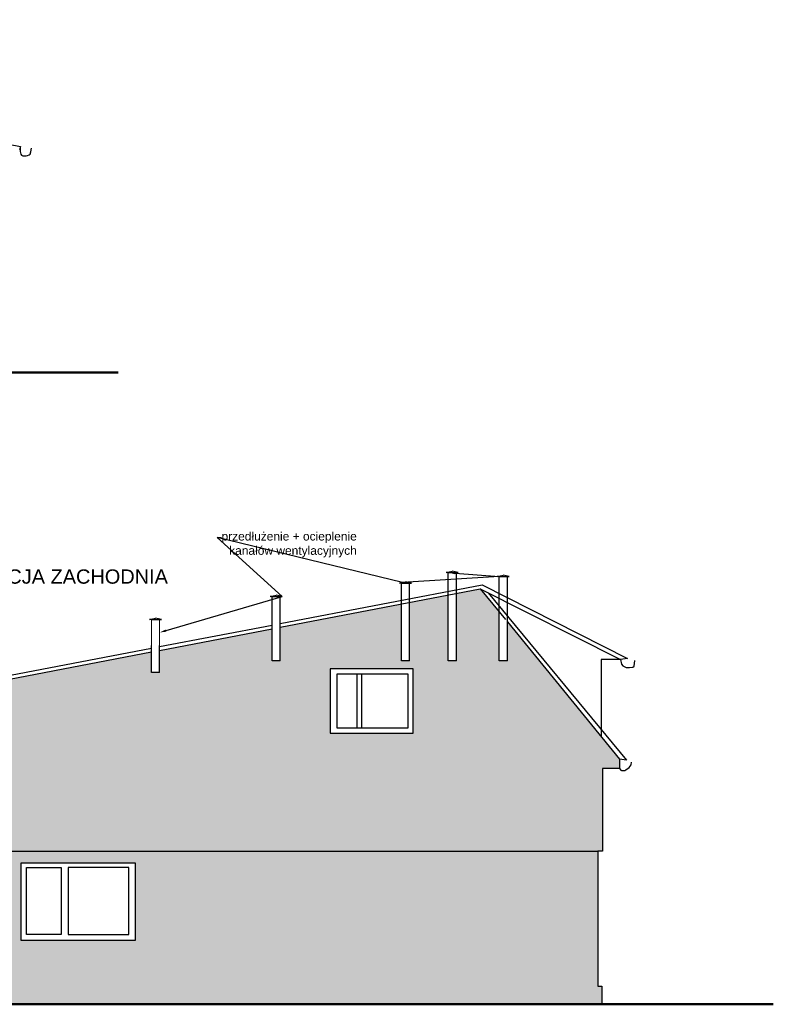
# Model space of a CAD drawing. Header units: metres. Extents: x 158874 to 185002, y -166493 to -154354.
# Tile 3 of 95: x 167667 to 168988, y -166493 to -164767. Entities that reach past the tile are written whole.
import ezdxf
from ezdxf import colors
from ezdxf.entities.mleader import LeaderData, LeaderLine
from ezdxf.math import Vec2, Vec3

# ---------------------------------------------------------------- set-up
doc = ezdxf.new("R2010")
doc.units = ezdxf.units.M
for name, color, linetype, lineweight in [('cienka25', 5, 'Continuous', 25), ('gruba50', 7, 'Continuous', 50), ('Wymiarowanie', 1, 'Continuous', 9), ('wymiarowanie9', 1, 'Continuous', 9)]:
    doc.layers.add(name, color=color, linetype=linetype, lineweight=lineweight)
doc.styles.add('Opisowy', font='arial.ttf')
doc.styles.get("Standard").update_dxf_attribs({"font": 'arial.ttf'})

msp = doc.modelspace()

# ---------------------------------------------------------------- hatches: boundary and pattern name
at = {"layer": 'wymiarowanie9', "ltscale": 0.2, "transparency": 33554508}
h = msp.add_hatch(color=8, dxfattribs=at)
h.dxf.hatch_style = 1
h.paths.add_polyline_path([(168211.4, -166017.5), (168211.4, -165904.6), (168357, -165904.6), (168357, -166017.5)], flags=16)
h.paths.add_polyline_path([(168222.8, -166007.9), (168222.8, -165913.8), (168348, -165913.8), (168348, -166007.9)], flags=0)
h.paths.add_polyline_path([(166757.4, -166224), (166757.4, -166468.8), (166750.2, -166468.8), (166750.2, -166492.5), (168687.5, -166492.5), (168687.5, -166460.5), (168680.2, -166460.5), (168680.2, -166224)])
h.paths.add_polyline_path([(167870.4, -166380.3), (167669.4, -166380.3), (167669.4, -166245), (167870.4, -166245)], flags=16)
h.paths.add_polyline_path([(167858.7, -166370.2), (167752.2, -166370.2), (167752.2, -166253), (167858.7, -166253)], flags=0)
h.paths.add_polyline_path([(167740, -166370.2), (167679.2, -166370.2), (167679.2, -166253), (167740, -166253)], flags=0)
h.paths.add_polyline_path([(167260.1, -166386.2), (167059.4, -166386.2), (167059.4, -166246.6), (167260.1, -166246.6)], flags=16)
h.paths.add_polyline_path([(167250.9, -166375), (167070, -166375), (167070, -166257), (167250.9, -166257)], flags=0)
h.paths.add_polyline_path([(166929, -166388.7), (166840.9, -166388.7), (166840.9, -166244.2), (166929, -166244.2)], flags=16)
h.paths.add_polyline_path([(166921.2, -166379.1), (166850.4, -166379.1), (166850.4, -166251.6), (166921.2, -166251.6)], flags=0)
h.paths.add_polyline_path([(168507.6, -165819.3), (168507.6, -165805), (168474.3, -165764.3), (168432.4, -165772.3), (168432.4, -165890.4), (168418.2, -165890.4), (168418.2, -165775), (168350.6, -165788), (168350.6, -165890.4), (168336.4, -165890.4), (168336.4, -165790.8), (168123.7, -165831.6), (168123.7, -165890.4), (168109.5, -165890.4), (168109.5, -165834.4), (167912.3, -165872.3), (167912.3, -165911), (167898.1, -165911), (167898.1, -165875), (167496.9, -165952.1), (167496.9, -166070.9), (167474.9, -166070.9), (167474.9, -165956.3), (166714.5, -166102.5), (166714.5, -166116.5), (166750.7, -166116.5), (166750.7, -166224), (166757.4, -166224), (168680.2, -166224), (168688.4, -166224), (168688.4, -166079.5), (168718.4, -166079.5), (168718.4, -166063), (168521.8, -165822.4), (168521.8, -165890.4), (168507.6, -165890.4), (168507.6, -165820), (168504.2, -165820)])

# ---------------------------------------------------------------- linework, layer by layer
at = {"layer": 'cienka25', "color": 1, "ltscale": 0.2}
for p, q in [((168414.8, -165736.1), (168425.3, -165733.7)), ((168418.2, -165736.1), (168414.8, -165736.1)), ((168418.2, -165768.8), (168418.2, -165736.1)), ((168418.2, -165736.1), (168432.4, -165736.1)), ((168435.8, -165736.1), (168425.3, -165733.7)), ((168432.4, -165736.1), (168435.8, -165736.1)), ((168432.4, -165820), (168432.4, -165736.1)), ((168432.4, -165766.1), (168432.4, -165736.1)), ((168504.2, -165742.8), (168514.7, -165740.4)), ((168507.6, -165742.8), (168504.2, -165742.8)), ((168507.6, -165772.8), (168507.6, -165742.8)), ((168507.6, -165742.8), (168521.8, -165742.8)), ((168525.2, -165742.8), (168514.7, -165740.4)), ((168521.8, -165820), (168521.8, -165742.8)), ((168521.8, -165742.8), (168525.2, -165742.8)), ((168333, -165754.5), (168343.5, -165752.1)), ((168336.4, -165754.5), (168333, -165754.5)), ((168336.4, -165784.5), (168336.4, -165754.5)), ((168336.4, -165754.5), (168350.6, -165754.5)), ((168353.9, -165754.5), (168343.5, -165752.1)), ((168350.6, -165784.5), (168350.6, -165754.5)), ((168350.6, -165754.5), (168353.9, -165754.5)), ((168106.2, -165778), (168116.6, -165775.6)), ((168127.1, -165778), (168116.6, -165775.6)), ((168418.2, -165820), (168418.2, -165760.5)), ((168507.6, -165820), (168507.6, -165772.8)), ((168109.5, -165778), (168106.2, -165778)), ((168109.5, -165778), (168123.7, -165778)), ((168109.5, -165820), (168109.5, -165778)), ((168123.7, -165778), (168127.1, -165778)), ((168123.7, -165820), (168123.7, -165778)), ((168336.4, -165820), (168336.4, -165781.3)), ((168350.6, -165820), (168350.6, -165781.3)), ((167894.8, -165818.5), (167905.2, -165816.1)), ((167898.1, -165818.5), (167894.8, -165818.5)), ((167898.1, -165818.5), (167912.3, -165818.5)), ((167898.1, -165818.5), (167912.3, -165818.5)), ((167915.7, -165818.5), (167905.2, -165816.1)), ((167912.3, -165818.5), (167915.7, -165818.5))]:
    msp.add_line(p, q, dxfattribs=at)
at = {"layer": 'cienka25', "color": 0, "ltscale": 0.2}
for p, q in [((168109.5, -165890.4), (168109.5, -165820)), ((168123.7, -165890.4), (168123.7, -165820)), ((168336.4, -165890.4), (168336.4, -165820)), ((168350.6, -165890.4), (168350.6, -165820)), ((168418.2, -165890.4), (168418.2, -165820)), ((168432.4, -165890.4), (168432.4, -165820)), ((168507.6, -165890.4), (168507.6, -165820)), ((168521.8, -165890.4), (168521.8, -165820)), ((167898.1, -165911), (167898.1, -165863.7)), ((167912.3, -165911), (167912.3, -165863.7)), ((168123.7, -165890.4), (168109.5, -165890.4)), ((168350.6, -165890.4), (168336.4, -165890.4)), ((168432.4, -165890.4), (168418.2, -165890.4)), ((168521.8, -165890.4), (168507.6, -165890.4)), ((167912.3, -165911), (167898.1, -165911)), ((168266.5, -165913.8), (168266.5, -166007.9)), ((166757.4, -166224), (168680.2, -166224))]:
    msp.add_line(p, q, dxfattribs=at)
for points in [[(166521.7, -164767.3), (167668.8, -164989.6), (167666.8, -164995.3)], [(167668.1, -164991.5), (167668, -164998.5), (167669.4, -165002.8), (167670.7, -165004.8), (167672.6, -165006), (167674.7, -165006), (167678.5, -165006), (167681.2, -165005.3), (167683.8, -165003.9), (167685.8, -165002.8), (167687.1, -164998.8), (167688.3, -164992.5)], [(168123.7, -165825.3), (168477.4, -165757.5), (168732, -165886.6), (168719.9, -165888.5), (168721.6, -165896.8), (168724.1, -165899.4), (168727.3, -165901), (168729.9, -165902.3), (168732.6, -165902.3), (168735.8, -165902.3), (168741.8, -165901.7), (168744.1, -165900.1), (168744.9, -165889.9)], [(168123.7, -165831.6), (168474.3, -165764.3), (168518.6, -165818.5)], [(168474.3, -165764.3), (168719.9, -165888.5), (168685.9, -165888.5), (168685.9, -166023.3)], [(168488.4, -165771.4), (168730.5, -166064.8), (168718.4, -166063)], [(167912.3, -165865.8), (168109.5, -165828)], [(168521.8, -165822.4), (168718.4, -166063), (168718.4, -166079.5), (168688.4, -166079.5), (168688.4, -166224), (168680.2, -166224), (168680.2, -166460.5), (168687.5, -166460.5), (168687.5, -166492.5)], [(167912.3, -165872.3), (168109.5, -165834.4)], [(166714.5, -166102.5), (166714.5, -166095.3), (167898.1, -165868.5)], [(166750.2, -166492.5), (166750.2, -166468.8), (166757.4, -166468.8), (166757.4, -166224), (166750.7, -166224), (166750.7, -166116.5), (166714.5, -166116.5), (166714.5, -166102.5), (167898.1, -165875)], [(168211.4, -166017.5), (168357, -166017.5), (168357, -165904.6), (168211.4, -165904.6), (168211.4, -166017.5)], [(168222.8, -166007.9), (168348, -166007.9), (168348, -165913.8), (168222.8, -165913.8), (168222.8, -166007.9)], [(168258.1, -165913.8), (168258.1, -166007.9)], [(168718.4, -166079.5), (168720.8, -166082), (168721.5, -166082.6), (168722.7, -166082.6), (168723.5, -166082.7), (168724.9, -166082.7), (168727.3, -166082.7), (168729.5, -166081.9), (168735.4, -166077.8), (168738.5, -166072.7), (168739.5, -166068.5)], [(167669.4, -166380.3), (167870.4, -166380.3), (167870.4, -166245), (167669.4, -166245), (167669.4, -166380.3)], [(167679.2, -166253), (167740, -166253), (167740, -166370.2), (167679.2, -166370.2), (167679.2, -166253)], [(167752.2, -166370.2), (167858.7, -166370.2), (167858.7, -166253), (167752.2, -166253), (167752.2, -166370.2)]]:
    msp.add_lwpolyline(points, dxfattribs=at)
at = {"layer": 'gruba50', "color": 0, "ltscale": 0.2}
for p, q in [((165603.5, -165385.6), (167839.7, -165385.6)), ((166610.9, -166492.5), (168987.7, -166492.5))]:
    msp.add_line(p, q, dxfattribs=at)
at = {"layer": 'wymiarowanie9', "color": 1, "ltscale": 0.2}
for p, q in [((167898.1, -165863.7), (167898.1, -165818.5)), ((167912.3, -165863.7), (167912.3, -165818.5))]:
    msp.add_line(p, q, dxfattribs=at)

# ---------------------------------------------------------------- texts
at = {"layer": 'Wymiarowanie', "color": 0, "insert": (167468, -165730.5), "char_height": 25, "attachment_point": 1, "style": 'Opisowy'}
msp.add_mtext_dynamic_manual_height_columns('\\A1;\\pxqc;ELEWACJA ZACHODNIA', width=514.582, gutter_width=20, heights=[0], dxfattribs=at)

# ---------------------------------------------------------------- leaders
at = {"layer": 'wymiarowanie9', "ltscale": 0.2}
ml = msp.add_multileader_mtext('Standard', dxfattribs=at)
ml.set_content('przedłużenie + ocieplenie \\Pkanałów wentylacyjnych', color=256)
ml.set_leader_properties()
ml.build(insert=Vec2(0, 0))
ml.multileader.update_dxf_attribs({"arrow_head_size": 12})
ctx = ml.context
ctx.base_point, ctx.char_height, ctx.arrow_head_size, ctx.plane_origin = Vec3(168021.2, -165674.6), 15, 12, Vec3(167937.2, -165765.5)
ctx.text_align_type = 2
notes = []
notes.append((ctx, [(0, (1, 1, 0), (168013.2, -165674.6), (1, 0), 8, [(2, [(168418.2, -165736.1), (168507.6, -165742.8), (168338.2, -165753.3)], 0, []), (3, [(167912.3, -165841.1), (168127.1, -165778)], 0, [])])]))
ctx.mtext.insert, ctx.mtext.alignment, ctx.mtext.flow_direction = Vec3(168258, -165664.9), 3, 5
for ctx, leaders in notes:
    for number, flags, end, landing, length, lines in leaders:
        leader = LeaderData()
        leader.index, (leader.has_last_leader_line, leader.has_dogleg_vector, leader.attachment_direction) = number, flags
        leader.last_leader_point, leader.dogleg_vector, leader.dogleg_length = Vec3(end), Vec3(landing), length
        for number, points, colour, breaks in lines:
            line = LeaderLine()
            line.index, line.vertices, line.color, line.breaks = number, Vec3.list(points), colors.encode_raw_color(colour), breaks
            leader.lines.append(line)
        ctx.leaders.append(leader)

doc.saveas('drawing.dxf')
